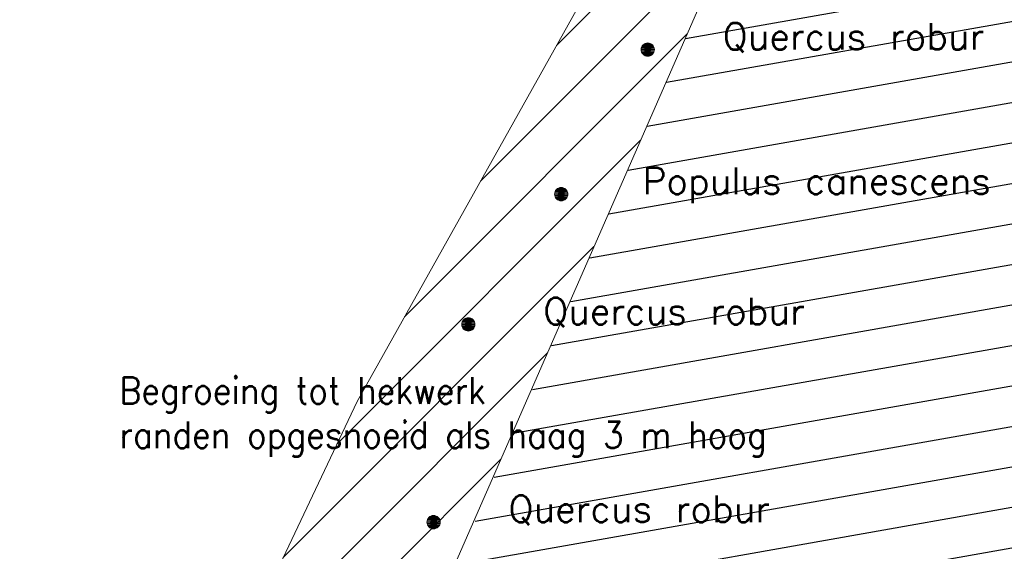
# Model space of a CAD drawing. Header units: metres. Extents: x 102852 to 106916, y 385458 to 392749.
# Tile 14 of 59: x 104744 to 104781, y 388160 to 388180. Entities that reach past the tile are written whole.
import ezdxf
from ezdxf.enums import TextEntityAlignment as Align

# ---------------------------------------------------------------- set-up
doc = ezdxf.new("R2010")
doc.units = ezdxf.units.M
for name, color, linetype, lineweight in [('0-BEPLANTING', 14, 'Continuous', 30), ('0-GRAS SPORTVELDEN', 3, 'Continuous', 30), ('_alg-maatvoering', 7, 'Continuous', 0), ('B-WE-GR-STRUIK-G', 90, 'Continuous', 13), ('Bomen', 84, 'Continuous', 0), ('Boomsoort', 10, 'Continuous', 0), ('N-WE-IE-TERREINAFSCHEIDING_KUNSTMATIG_HEKWERK-G', 6, 'Continuous', 0)]:
    doc.layers.add(name, color=color, linetype=linetype, lineweight=lineweight)
doc.styles.add('arial', font='arial.ttf')
doc.styles.add('Style-txt', font='txt.shx')

# ---------------------------------------------------------------- blocks, each defined once
blk = doc.blocks.new('MPOLYGON_305')
at = {"layer": 'Bomen', "flags": 128}
for points in [[(104767.681, 388179.068), (104767.643, 388179.037), (104767.997, 388179.037)], [(104767.724, 388179.091), (104767.681, 388179.068), (104767.959, 388179.068)], [(104767.681, 388179.068), (104767.959, 388179.068), (104767.997, 388179.037)], [(104767.771, 388179.105), (104767.724, 388179.091), (104767.916, 388179.091)], [(104767.724, 388179.091), (104767.916, 388179.091), (104767.959, 388179.068)], [(104767.82, 388179.11), (104767.771, 388179.105), (104767.869, 388179.105)], [(104767.771, 388179.105), (104767.869, 388179.105), (104767.916, 388179.091)], [(104767.575, 388178.909), (104767.57, 388178.86), (104768.07, 388178.86)], [(104767.57, 388178.86), (104767.575, 388178.811), (104768.065, 388178.811)], [(104767.57, 388178.86), (104768.07, 388178.86), (104768.065, 388178.811)], [(104767.589, 388178.956), (104767.575, 388178.909), (104768.065, 388178.909)], [(104767.575, 388178.909), (104768.065, 388178.909), (104768.07, 388178.86)], [(104767.575, 388178.811), (104767.589, 388178.764), (104768.051, 388178.764)], [(104767.575, 388178.811), (104768.065, 388178.811), (104768.051, 388178.764)], [(104767.612, 388178.999), (104767.589, 388178.956), (104768.051, 388178.956)], [(104767.589, 388178.956), (104768.051, 388178.956), (104768.065, 388178.909)], [(104767.589, 388178.764), (104767.612, 388178.721), (104768.028, 388178.721)], [(104767.589, 388178.764), (104768.051, 388178.764), (104768.028, 388178.721)], [(104767.643, 388179.037), (104767.612, 388178.999), (104768.028, 388178.999)], [(104767.612, 388178.999), (104768.028, 388178.999), (104768.051, 388178.956)], [(104767.612, 388178.721), (104767.643, 388178.683), (104767.997, 388178.683)], [(104767.612, 388178.721), (104768.028, 388178.721), (104767.997, 388178.683)], [(104767.643, 388179.037), (104767.997, 388179.037), (104768.028, 388178.999)], [(104767.643, 388178.683), (104767.681, 388178.652), (104767.959, 388178.652)], [(104767.643, 388178.683), (104767.997, 388178.683), (104767.959, 388178.652)], [(104767.681, 388178.652), (104767.724, 388178.629), (104767.916, 388178.629)], [(104767.681, 388178.652), (104767.959, 388178.652), (104767.916, 388178.629)], [(104767.724, 388178.629), (104767.771, 388178.615), (104767.869, 388178.615)], [(104767.724, 388178.629), (104767.916, 388178.629), (104767.869, 388178.615)], [(104767.771, 388178.615), (104767.869, 388178.615), (104767.82, 388178.61)]]:
    blk.add_lwpolyline(points, close=True, dxfattribs=at)
at = {"layer": 'Bomen', "color": 74, "true_color": 0x55aa00, "flags": 128}
for points in [[(104767.643, 388179.037), (104767.681, 388179.068)], [(104767.681, 388179.068), (104767.724, 388179.091)], [(104767.724, 388179.091), (104767.771, 388179.105)], [(104767.771, 388179.105), (104767.82, 388179.11)], [(104767.82, 388179.11), (104767.869, 388179.105)], [(104767.869, 388179.105), (104767.916, 388179.091)], [(104767.916, 388179.091), (104767.959, 388179.068)], [(104767.959, 388179.068), (104767.997, 388179.037)], [(104767.57, 388178.86), (104767.575, 388178.909)], [(104767.575, 388178.811), (104767.57, 388178.86)], [(104767.575, 388178.909), (104767.589, 388178.956)], [(104767.589, 388178.764), (104767.575, 388178.811)], [(104767.589, 388178.956), (104767.612, 388178.999)], [(104767.612, 388178.721), (104767.589, 388178.764)], [(104767.612, 388178.999), (104767.643, 388179.037)], [(104767.643, 388178.683), (104767.612, 388178.721)], [(104767.681, 388178.652), (104767.643, 388178.683)], [(104767.997, 388178.683), (104767.959, 388178.652)], [(104767.997, 388179.037), (104768.028, 388178.999)], [(104768.028, 388178.721), (104767.997, 388178.683)], [(104768.028, 388178.999), (104768.051, 388178.956)], [(104768.051, 388178.764), (104768.028, 388178.721)], [(104768.051, 388178.956), (104768.065, 388178.909)], [(104768.065, 388178.811), (104768.051, 388178.764)], [(104768.065, 388178.909), (104768.07, 388178.86)], [(104768.07, 388178.86), (104768.065, 388178.811)], [(104767.724, 388178.629), (104767.681, 388178.652)], [(104767.771, 388178.615), (104767.724, 388178.629)], [(104767.82, 388178.61), (104767.771, 388178.615)], [(104767.869, 388178.615), (104767.82, 388178.61)], [(104767.916, 388178.629), (104767.869, 388178.615)], [(104767.959, 388178.652), (104767.916, 388178.629)]]:
    blk.add_lwpolyline(points, dxfattribs=at)
at = {"layer": 'Bomen'}
for points in [[(104767.681, 388179.068), (104767.643, 388179.037), (104767.997, 388179.037)], [(104767.724, 388179.091), (104767.681, 388179.068), (104767.959, 388179.068)], [(104767.681, 388179.068), (104767.959, 388179.068), (104767.997, 388179.037)], [(104767.771, 388179.105), (104767.724, 388179.091), (104767.916, 388179.091)], [(104767.724, 388179.091), (104767.916, 388179.091), (104767.959, 388179.068)], [(104767.82, 388179.11), (104767.771, 388179.105), (104767.869, 388179.105)], [(104767.771, 388179.105), (104767.869, 388179.105), (104767.916, 388179.091)], [(104767.575, 388178.909), (104767.57, 388178.86), (104768.07, 388178.86)], [(104767.589, 388178.956), (104767.575, 388178.909), (104768.065, 388178.909)], [(104767.575, 388178.909), (104768.065, 388178.909), (104768.07, 388178.86)], [(104767.612, 388178.999), (104767.589, 388178.956), (104768.051, 388178.956)], [(104767.589, 388178.956), (104768.051, 388178.956), (104768.065, 388178.909)], [(104767.643, 388179.037), (104767.612, 388178.999), (104768.028, 388178.999)], [(104767.612, 388178.999), (104768.028, 388178.999), (104768.051, 388178.956)], [(104767.643, 388179.037), (104767.997, 388179.037), (104768.028, 388178.999)]]:
    blk.add_solid(points, dxfattribs=at)
at = {"layer": 'Bomen', "extrusion": (0, 0, -1)}
for points in [[(-104767.57, 388178.86), (-104767.575, 388178.811), (-104768.065, 388178.811)], [(-104767.57, 388178.86), (-104768.07, 388178.86), (-104768.065, 388178.811)], [(-104767.575, 388178.811), (-104767.589, 388178.764), (-104768.051, 388178.764)], [(-104767.575, 388178.811), (-104768.065, 388178.811), (-104768.051, 388178.764)], [(-104767.589, 388178.764), (-104767.612, 388178.721), (-104768.028, 388178.721)], [(-104767.589, 388178.764), (-104768.051, 388178.764), (-104768.028, 388178.721)], [(-104767.612, 388178.721), (-104767.643, 388178.683), (-104767.997, 388178.683)], [(-104767.612, 388178.721), (-104768.028, 388178.721), (-104767.997, 388178.683)], [(-104767.643, 388178.683), (-104767.681, 388178.652), (-104767.959, 388178.652)], [(-104767.643, 388178.683), (-104767.997, 388178.683), (-104767.959, 388178.652)], [(-104767.681, 388178.652), (-104767.724, 388178.629), (-104767.916, 388178.629)], [(-104767.681, 388178.652), (-104767.959, 388178.652), (-104767.916, 388178.629)], [(-104767.724, 388178.629), (-104767.771, 388178.615), (-104767.869, 388178.615)], [(-104767.724, 388178.629), (-104767.916, 388178.629), (-104767.869, 388178.615)], [(-104767.771, 388178.615), (-104767.869, 388178.615), (-104767.82, 388178.61)]]:
    blk.add_solid(points, dxfattribs=at)
blk = doc.blocks.new('MPOLYGON_306')
at = {"layer": 'Bomen', "flags": 128}
for points in [[(104764.33, 388173.517), (104764.316, 388173.471), (104764.806, 388173.471)], [(104764.353, 388173.561), (104764.33, 388173.517), (104764.792, 388173.517)], [(104764.33, 388173.517), (104764.792, 388173.517), (104764.806, 388173.471)], [(104764.385, 388173.599), (104764.353, 388173.561), (104764.769, 388173.561)], [(104764.353, 388173.561), (104764.769, 388173.561), (104764.792, 388173.517)], [(104764.422, 388173.63), (104764.385, 388173.599), (104764.738, 388173.599)], [(104764.385, 388173.599), (104764.738, 388173.599), (104764.769, 388173.561)], [(104764.466, 388173.653), (104764.422, 388173.63), (104764.7, 388173.63)], [(104764.422, 388173.63), (104764.7, 388173.63), (104764.738, 388173.599)], [(104764.513, 388173.667), (104764.466, 388173.653), (104764.657, 388173.653)], [(104764.466, 388173.653), (104764.657, 388173.653), (104764.7, 388173.63)], [(104764.561, 388173.672), (104764.513, 388173.667), (104764.61, 388173.667)], [(104764.513, 388173.667), (104764.61, 388173.667), (104764.657, 388173.653)], [(104764.316, 388173.471), (104764.311, 388173.422), (104764.811, 388173.422)], [(104764.311, 388173.422), (104764.316, 388173.373), (104764.806, 388173.373)], [(104764.311, 388173.422), (104764.811, 388173.422), (104764.806, 388173.373)], [(104764.316, 388173.471), (104764.806, 388173.471), (104764.811, 388173.422)], [(104764.316, 388173.373), (104764.33, 388173.326), (104764.792, 388173.326)], [(104764.316, 388173.373), (104764.806, 388173.373), (104764.792, 388173.326)], [(104764.33, 388173.326), (104764.353, 388173.283), (104764.769, 388173.283)], [(104764.33, 388173.326), (104764.792, 388173.326), (104764.769, 388173.283)], [(104764.353, 388173.283), (104764.385, 388173.245), (104764.738, 388173.245)], [(104764.353, 388173.283), (104764.769, 388173.283), (104764.738, 388173.245)], [(104764.385, 388173.245), (104764.422, 388173.214), (104764.7, 388173.214)], [(104764.385, 388173.245), (104764.738, 388173.245), (104764.7, 388173.214)], [(104764.422, 388173.214), (104764.466, 388173.191), (104764.657, 388173.191)], [(104764.422, 388173.214), (104764.7, 388173.214), (104764.657, 388173.191)], [(104764.466, 388173.191), (104764.513, 388173.177), (104764.61, 388173.177)], [(104764.466, 388173.191), (104764.657, 388173.191), (104764.61, 388173.177)], [(104764.513, 388173.177), (104764.61, 388173.177), (104764.561, 388173.172)]]:
    blk.add_lwpolyline(points, close=True, dxfattribs=at)
at = {"layer": 'Bomen', "color": 74, "true_color": 0x55aa00, "flags": 128}
for points in [[(104764.316, 388173.471), (104764.33, 388173.517)], [(104764.33, 388173.517), (104764.353, 388173.561)], [(104764.353, 388173.561), (104764.385, 388173.599)], [(104764.385, 388173.599), (104764.422, 388173.63)], [(104764.422, 388173.63), (104764.466, 388173.653)], [(104764.466, 388173.653), (104764.513, 388173.667)], [(104764.513, 388173.667), (104764.561, 388173.672)], [(104764.561, 388173.672), (104764.61, 388173.667)], [(104764.61, 388173.667), (104764.657, 388173.653)], [(104764.657, 388173.653), (104764.7, 388173.63)], [(104764.7, 388173.63), (104764.738, 388173.599)], [(104764.738, 388173.599), (104764.769, 388173.561)], [(104764.769, 388173.561), (104764.792, 388173.517)], [(104764.792, 388173.517), (104764.806, 388173.471)], [(104764.311, 388173.422), (104764.316, 388173.471)], [(104764.316, 388173.373), (104764.311, 388173.422)], [(104764.33, 388173.326), (104764.316, 388173.373)], [(104764.353, 388173.283), (104764.33, 388173.326)], [(104764.385, 388173.245), (104764.353, 388173.283)], [(104764.422, 388173.214), (104764.385, 388173.245)], [(104764.466, 388173.191), (104764.422, 388173.214)], [(104764.513, 388173.177), (104764.466, 388173.191)], [(104764.561, 388173.172), (104764.513, 388173.177)], [(104764.61, 388173.177), (104764.561, 388173.172)], [(104764.657, 388173.191), (104764.61, 388173.177)], [(104764.7, 388173.214), (104764.657, 388173.191)], [(104764.738, 388173.245), (104764.7, 388173.214)], [(104764.769, 388173.283), (104764.738, 388173.245)], [(104764.792, 388173.326), (104764.769, 388173.283)], [(104764.806, 388173.373), (104764.792, 388173.326)], [(104764.806, 388173.471), (104764.811, 388173.422)], [(104764.811, 388173.422), (104764.806, 388173.373)]]:
    blk.add_lwpolyline(points, dxfattribs=at)
at = {"layer": 'Bomen'}
for points in [[(104764.33, 388173.517), (104764.316, 388173.471), (104764.806, 388173.471)], [(104764.353, 388173.561), (104764.33, 388173.517), (104764.792, 388173.517)], [(104764.33, 388173.517), (104764.792, 388173.517), (104764.806, 388173.471)], [(104764.385, 388173.599), (104764.353, 388173.561), (104764.769, 388173.561)], [(104764.353, 388173.561), (104764.769, 388173.561), (104764.792, 388173.517)], [(104764.422, 388173.63), (104764.385, 388173.599), (104764.738, 388173.599)], [(104764.385, 388173.599), (104764.738, 388173.599), (104764.769, 388173.561)], [(104764.466, 388173.653), (104764.422, 388173.63), (104764.7, 388173.63)], [(104764.422, 388173.63), (104764.7, 388173.63), (104764.738, 388173.599)], [(104764.513, 388173.667), (104764.466, 388173.653), (104764.657, 388173.653)], [(104764.466, 388173.653), (104764.657, 388173.653), (104764.7, 388173.63)], [(104764.561, 388173.672), (104764.513, 388173.667), (104764.61, 388173.667)], [(104764.513, 388173.667), (104764.61, 388173.667), (104764.657, 388173.653)], [(104764.316, 388173.471), (104764.311, 388173.422), (104764.811, 388173.422)], [(104764.316, 388173.471), (104764.806, 388173.471), (104764.811, 388173.422)]]:
    blk.add_solid(points, dxfattribs=at)
at = {"layer": 'Bomen', "extrusion": (0, 0, -1)}
for points in [[(-104764.311, 388173.422), (-104764.316, 388173.373), (-104764.806, 388173.373)], [(-104764.311, 388173.422), (-104764.811, 388173.422), (-104764.806, 388173.373)], [(-104764.316, 388173.373), (-104764.33, 388173.326), (-104764.792, 388173.326)], [(-104764.316, 388173.373), (-104764.806, 388173.373), (-104764.792, 388173.326)], [(-104764.33, 388173.326), (-104764.353, 388173.283), (-104764.769, 388173.283)], [(-104764.33, 388173.326), (-104764.792, 388173.326), (-104764.769, 388173.283)], [(-104764.353, 388173.283), (-104764.385, 388173.245), (-104764.738, 388173.245)], [(-104764.353, 388173.283), (-104764.769, 388173.283), (-104764.738, 388173.245)], [(-104764.385, 388173.245), (-104764.422, 388173.214), (-104764.7, 388173.214)], [(-104764.385, 388173.245), (-104764.738, 388173.245), (-104764.7, 388173.214)], [(-104764.422, 388173.214), (-104764.466, 388173.191), (-104764.657, 388173.191)], [(-104764.422, 388173.214), (-104764.7, 388173.214), (-104764.657, 388173.191)], [(-104764.466, 388173.191), (-104764.513, 388173.177), (-104764.61, 388173.177)], [(-104764.466, 388173.191), (-104764.657, 388173.191), (-104764.61, 388173.177)], [(-104764.513, 388173.177), (-104764.61, 388173.177), (-104764.561, 388173.172)]]:
    blk.add_solid(points, dxfattribs=at)
blk = doc.blocks.new('MPOLYGON_307')
at = {"layer": 'Bomen', "flags": 128}
for points in [[(104760.889, 388168.699), (104760.858, 388168.662), (104761.274, 388168.662)], [(104760.927, 388168.73), (104760.889, 388168.699), (104761.242, 388168.699)], [(104760.889, 388168.699), (104761.242, 388168.699), (104761.274, 388168.662)], [(104760.97, 388168.754), (104760.927, 388168.73), (104761.205, 388168.73)], [(104760.927, 388168.73), (104761.205, 388168.73), (104761.242, 388168.699)], [(104761.017, 388168.768), (104760.97, 388168.754), (104761.161, 388168.754)], [(104760.97, 388168.754), (104761.161, 388168.754), (104761.205, 388168.73)], [(104761.066, 388168.773), (104761.017, 388168.768), (104761.114, 388168.768)], [(104761.017, 388168.768), (104761.114, 388168.768), (104761.161, 388168.754)], [(104760.821, 388168.571), (104760.816, 388168.523), (104761.316, 388168.523)], [(104760.816, 388168.523), (104760.821, 388168.474), (104761.311, 388168.474)], [(104760.816, 388168.523), (104761.316, 388168.523), (104761.311, 388168.474)], [(104760.835, 388168.618), (104760.821, 388168.571), (104761.311, 388168.571)], [(104760.821, 388168.571), (104761.311, 388168.571), (104761.316, 388168.523)], [(104760.821, 388168.474), (104760.835, 388168.427), (104761.297, 388168.427)], [(104760.821, 388168.474), (104761.311, 388168.474), (104761.297, 388168.427)], [(104760.858, 388168.662), (104760.835, 388168.618), (104761.297, 388168.618)], [(104760.835, 388168.618), (104761.297, 388168.618), (104761.311, 388168.571)], [(104760.835, 388168.427), (104760.858, 388168.384), (104761.274, 388168.384)], [(104760.835, 388168.427), (104761.297, 388168.427), (104761.274, 388168.384)], [(104760.858, 388168.662), (104761.274, 388168.662), (104761.297, 388168.618)], [(104760.858, 388168.384), (104760.889, 388168.346), (104761.242, 388168.346)], [(104760.858, 388168.384), (104761.274, 388168.384), (104761.242, 388168.346)], [(104760.889, 388168.346), (104760.927, 388168.315), (104761.205, 388168.315)], [(104760.889, 388168.346), (104761.242, 388168.346), (104761.205, 388168.315)], [(104760.927, 388168.315), (104760.97, 388168.292), (104761.161, 388168.292)], [(104760.927, 388168.315), (104761.205, 388168.315), (104761.161, 388168.292)], [(104760.97, 388168.292), (104761.017, 388168.277), (104761.114, 388168.277)], [(104760.97, 388168.292), (104761.161, 388168.292), (104761.114, 388168.277)], [(104761.017, 388168.277), (104761.114, 388168.277), (104761.066, 388168.273)]]:
    blk.add_lwpolyline(points, close=True, dxfattribs=at)
at = {"layer": 'Bomen', "color": 74, "true_color": 0x55aa00, "flags": 128}
for points in [[(104760.858, 388168.662), (104760.889, 388168.699)], [(104760.889, 388168.699), (104760.927, 388168.73)], [(104760.927, 388168.73), (104760.97, 388168.754)], [(104760.97, 388168.754), (104761.017, 388168.768)], [(104761.017, 388168.768), (104761.066, 388168.773)], [(104761.066, 388168.773), (104761.114, 388168.768)], [(104761.114, 388168.768), (104761.161, 388168.754)], [(104761.161, 388168.754), (104761.205, 388168.73)], [(104761.205, 388168.73), (104761.242, 388168.699)], [(104761.242, 388168.699), (104761.274, 388168.662)], [(104760.816, 388168.523), (104760.821, 388168.571)], [(104760.821, 388168.474), (104760.816, 388168.523)], [(104760.821, 388168.571), (104760.835, 388168.618)], [(104760.835, 388168.427), (104760.821, 388168.474)], [(104760.835, 388168.618), (104760.858, 388168.662)], [(104760.858, 388168.384), (104760.835, 388168.427)], [(104760.889, 388168.346), (104760.858, 388168.384)], [(104760.927, 388168.315), (104760.889, 388168.346)], [(104760.97, 388168.292), (104760.927, 388168.315)], [(104761.205, 388168.315), (104761.161, 388168.292)], [(104761.242, 388168.346), (104761.205, 388168.315)], [(104761.274, 388168.384), (104761.242, 388168.346)], [(104761.274, 388168.662), (104761.297, 388168.618)], [(104761.297, 388168.427), (104761.274, 388168.384)], [(104761.297, 388168.618), (104761.311, 388168.571)], [(104761.311, 388168.474), (104761.297, 388168.427)], [(104761.311, 388168.571), (104761.316, 388168.523)], [(104761.316, 388168.523), (104761.311, 388168.474)], [(104761.017, 388168.277), (104760.97, 388168.292)], [(104761.066, 388168.273), (104761.017, 388168.277)], [(104761.114, 388168.277), (104761.066, 388168.273)], [(104761.161, 388168.292), (104761.114, 388168.277)]]:
    blk.add_lwpolyline(points, dxfattribs=at)
at = {"layer": 'Bomen'}
for points in [[(104760.889, 388168.699), (104760.858, 388168.662), (104761.274, 388168.662)], [(104760.927, 388168.73), (104760.889, 388168.699), (104761.242, 388168.699)], [(104760.889, 388168.699), (104761.242, 388168.699), (104761.274, 388168.662)], [(104760.97, 388168.754), (104760.927, 388168.73), (104761.205, 388168.73)], [(104760.927, 388168.73), (104761.205, 388168.73), (104761.242, 388168.699)], [(104761.017, 388168.768), (104760.97, 388168.754), (104761.161, 388168.754)], [(104760.97, 388168.754), (104761.161, 388168.754), (104761.205, 388168.73)], [(104761.066, 388168.773), (104761.017, 388168.768), (104761.114, 388168.768)], [(104761.017, 388168.768), (104761.114, 388168.768), (104761.161, 388168.754)], [(104760.821, 388168.571), (104760.816, 388168.523), (104761.316, 388168.523)], [(104760.835, 388168.618), (104760.821, 388168.571), (104761.311, 388168.571)], [(104760.821, 388168.571), (104761.311, 388168.571), (104761.316, 388168.523)], [(104760.858, 388168.662), (104760.835, 388168.618), (104761.297, 388168.618)], [(104760.835, 388168.618), (104761.297, 388168.618), (104761.311, 388168.571)], [(104760.858, 388168.662), (104761.274, 388168.662), (104761.297, 388168.618)]]:
    blk.add_solid(points, dxfattribs=at)
at = {"layer": 'Bomen', "extrusion": (0, 0, -1)}
for points in [[(-104760.816, 388168.523), (-104760.821, 388168.474), (-104761.311, 388168.474)], [(-104760.816, 388168.523), (-104761.316, 388168.523), (-104761.311, 388168.474)], [(-104760.821, 388168.474), (-104760.835, 388168.427), (-104761.297, 388168.427)], [(-104760.821, 388168.474), (-104761.311, 388168.474), (-104761.297, 388168.427)], [(-104760.835, 388168.427), (-104760.858, 388168.384), (-104761.274, 388168.384)], [(-104760.835, 388168.427), (-104761.297, 388168.427), (-104761.274, 388168.384)], [(-104760.858, 388168.384), (-104760.889, 388168.346), (-104761.242, 388168.346)], [(-104760.858, 388168.384), (-104761.274, 388168.384), (-104761.242, 388168.346)], [(-104760.889, 388168.346), (-104760.927, 388168.315), (-104761.205, 388168.315)], [(-104760.889, 388168.346), (-104761.242, 388168.346), (-104761.205, 388168.315)], [(-104760.927, 388168.315), (-104760.97, 388168.292), (-104761.161, 388168.292)], [(-104760.927, 388168.315), (-104761.205, 388168.315), (-104761.161, 388168.292)], [(-104760.97, 388168.292), (-104761.017, 388168.277), (-104761.114, 388168.277)], [(-104760.97, 388168.292), (-104761.161, 388168.292), (-104761.114, 388168.277)], [(-104761.017, 388168.277), (-104761.114, 388168.277), (-104761.066, 388168.273)]]:
    blk.add_solid(points, dxfattribs=at)
blk = doc.blocks.new('MPOLYGON_308')
at = {"layer": 'Bomen', "flags": 128}
for points in [[(104759.581, 388161.262), (104759.549, 388161.224), (104759.965, 388161.224)], [(104759.618, 388161.293), (104759.581, 388161.262), (104759.934, 388161.262)], [(104759.581, 388161.262), (104759.934, 388161.262), (104759.965, 388161.224)], [(104759.662, 388161.316), (104759.618, 388161.293), (104759.896, 388161.293)], [(104759.618, 388161.293), (104759.896, 388161.293), (104759.934, 388161.262)], [(104759.709, 388161.331), (104759.662, 388161.316), (104759.853, 388161.316)], [(104759.662, 388161.316), (104759.853, 388161.316), (104759.896, 388161.293)], [(104759.757, 388161.335), (104759.709, 388161.331), (104759.806, 388161.331)], [(104759.709, 388161.331), (104759.806, 388161.331), (104759.853, 388161.316)], [(104759.512, 388161.134), (104759.507, 388161.085), (104760.007, 388161.085)], [(104759.507, 388161.085), (104759.512, 388161.037), (104760.002, 388161.037)], [(104759.507, 388161.085), (104760.007, 388161.085), (104760.002, 388161.037)], [(104759.526, 388161.181), (104759.512, 388161.134), (104760.002, 388161.134)], [(104759.512, 388161.134), (104760.002, 388161.134), (104760.007, 388161.085)], [(104759.512, 388161.037), (104759.526, 388160.99), (104759.988, 388160.99)], [(104759.512, 388161.037), (104760.002, 388161.037), (104759.988, 388160.99)], [(104759.549, 388161.224), (104759.526, 388161.181), (104759.988, 388161.181)], [(104759.526, 388161.181), (104759.988, 388161.181), (104760.002, 388161.134)], [(104759.526, 388160.99), (104759.549, 388160.946), (104759.965, 388160.946)], [(104759.526, 388160.99), (104759.988, 388160.99), (104759.965, 388160.946)], [(104759.549, 388161.224), (104759.965, 388161.224), (104759.988, 388161.181)], [(104759.549, 388160.946), (104759.581, 388160.909), (104759.934, 388160.909)], [(104759.549, 388160.946), (104759.965, 388160.946), (104759.934, 388160.909)], [(104759.581, 388160.909), (104759.618, 388160.878), (104759.896, 388160.878)], [(104759.581, 388160.909), (104759.934, 388160.909), (104759.896, 388160.878)], [(104759.618, 388160.878), (104759.662, 388160.854), (104759.853, 388160.854)], [(104759.618, 388160.878), (104759.896, 388160.878), (104759.853, 388160.854)], [(104759.662, 388160.854), (104759.709, 388160.84), (104759.806, 388160.84)], [(104759.662, 388160.854), (104759.853, 388160.854), (104759.806, 388160.84)], [(104759.709, 388160.84), (104759.806, 388160.84), (104759.757, 388160.835)]]:
    blk.add_lwpolyline(points, close=True, dxfattribs=at)
at = {"layer": 'Bomen', "color": 74, "true_color": 0x55aa00, "flags": 128}
for points in [[(104759.549, 388161.224), (104759.581, 388161.262)], [(104759.581, 388161.262), (104759.618, 388161.293)], [(104759.618, 388161.293), (104759.662, 388161.316)], [(104759.662, 388161.316), (104759.709, 388161.331)], [(104759.709, 388161.331), (104759.757, 388161.335)], [(104759.757, 388161.335), (104759.806, 388161.331)], [(104759.806, 388161.331), (104759.853, 388161.316)], [(104759.853, 388161.316), (104759.896, 388161.293)], [(104759.896, 388161.293), (104759.934, 388161.262)], [(104759.934, 388161.262), (104759.965, 388161.224)], [(104759.507, 388161.085), (104759.512, 388161.134)], [(104759.512, 388161.037), (104759.507, 388161.085)], [(104759.512, 388161.134), (104759.526, 388161.181)], [(104759.526, 388160.99), (104759.512, 388161.037)], [(104759.526, 388161.181), (104759.549, 388161.224)], [(104759.549, 388160.946), (104759.526, 388160.99)], [(104759.581, 388160.909), (104759.549, 388160.946)], [(104759.618, 388160.878), (104759.581, 388160.909)], [(104759.934, 388160.909), (104759.896, 388160.878)], [(104759.965, 388160.946), (104759.934, 388160.909)], [(104759.965, 388161.224), (104759.988, 388161.181)], [(104759.988, 388160.99), (104759.965, 388160.946)], [(104759.988, 388161.181), (104760.002, 388161.134)], [(104760.002, 388161.037), (104759.988, 388160.99)], [(104760.002, 388161.134), (104760.007, 388161.085)], [(104760.007, 388161.085), (104760.002, 388161.037)], [(104759.662, 388160.854), (104759.618, 388160.878)], [(104759.709, 388160.84), (104759.662, 388160.854)], [(104759.757, 388160.835), (104759.709, 388160.84)], [(104759.806, 388160.84), (104759.757, 388160.835)], [(104759.853, 388160.854), (104759.806, 388160.84)], [(104759.896, 388160.878), (104759.853, 388160.854)]]:
    blk.add_lwpolyline(points, dxfattribs=at)
at = {"layer": 'Bomen'}
for points in [[(104759.581, 388161.262), (104759.549, 388161.224), (104759.965, 388161.224)], [(104759.618, 388161.293), (104759.581, 388161.262), (104759.934, 388161.262)], [(104759.581, 388161.262), (104759.934, 388161.262), (104759.965, 388161.224)], [(104759.662, 388161.316), (104759.618, 388161.293), (104759.896, 388161.293)], [(104759.618, 388161.293), (104759.896, 388161.293), (104759.934, 388161.262)], [(104759.709, 388161.331), (104759.662, 388161.316), (104759.853, 388161.316)], [(104759.662, 388161.316), (104759.853, 388161.316), (104759.896, 388161.293)], [(104759.757, 388161.335), (104759.709, 388161.331), (104759.806, 388161.331)], [(104759.709, 388161.331), (104759.806, 388161.331), (104759.853, 388161.316)], [(104759.512, 388161.134), (104759.507, 388161.085), (104760.007, 388161.085)], [(104759.526, 388161.181), (104759.512, 388161.134), (104760.002, 388161.134)], [(104759.512, 388161.134), (104760.002, 388161.134), (104760.007, 388161.085)], [(104759.549, 388161.224), (104759.526, 388161.181), (104759.988, 388161.181)], [(104759.526, 388161.181), (104759.988, 388161.181), (104760.002, 388161.134)], [(104759.549, 388161.224), (104759.965, 388161.224), (104759.988, 388161.181)]]:
    blk.add_solid(points, dxfattribs=at)
at = {"layer": 'Bomen', "extrusion": (0, 0, -1)}
for points in [[(-104759.507, 388161.085), (-104759.512, 388161.037), (-104760.002, 388161.037)], [(-104759.507, 388161.085), (-104760.007, 388161.085), (-104760.002, 388161.037)], [(-104759.512, 388161.037), (-104759.526, 388160.99), (-104759.988, 388160.99)], [(-104759.512, 388161.037), (-104760.002, 388161.037), (-104759.988, 388160.99)], [(-104759.526, 388160.99), (-104759.549, 388160.946), (-104759.965, 388160.946)], [(-104759.526, 388160.99), (-104759.988, 388160.99), (-104759.965, 388160.946)], [(-104759.549, 388160.946), (-104759.581, 388160.909), (-104759.934, 388160.909)], [(-104759.549, 388160.946), (-104759.965, 388160.946), (-104759.934, 388160.909)], [(-104759.581, 388160.909), (-104759.618, 388160.878), (-104759.896, 388160.878)], [(-104759.581, 388160.909), (-104759.934, 388160.909), (-104759.896, 388160.878)], [(-104759.618, 388160.878), (-104759.662, 388160.854), (-104759.853, 388160.854)], [(-104759.618, 388160.878), (-104759.896, 388160.878), (-104759.853, 388160.854)], [(-104759.662, 388160.854), (-104759.709, 388160.84), (-104759.806, 388160.84)], [(-104759.662, 388160.854), (-104759.853, 388160.854), (-104759.806, 388160.84)], [(-104759.709, 388160.84), (-104759.806, 388160.84), (-104759.757, 388160.835)]]:
    blk.add_solid(points, dxfattribs=at)

msp = doc.modelspace()

# ---------------------------------------------------------------- hatches: boundary and pattern name
at = {"layer": '0-BEPLANTING', "ltscale": 0.2}
h = msp.add_hatch(dxfattribs=at)
h.set_pattern_fill('ANSI31', color=256, scale=0.1, pattern_type=2)
h.set_pattern_definition([(45, (0, 0), (-1.122532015, 1.122532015), [])])
h.paths.add_polyline_path([(104756.061, 388149.255), (104772.452, 388186.635), (104770.991, 388190.278), (104765.813, 388181.578), (104756.879, 388165.625), (104748.388, 388147.694), (104744.305, 388139.441), (104744.179, 388137.425), (104748.207, 388132.687), (104779.509, 388110.364), (104819.499, 388079.894), (104841.893, 388065.736), (104865.992, 388047.75), (104883.867, 388034.454), (104885.839, 388036.683), (104878.954, 388042.122), (104849.673, 388065.807), (104846.642, 388068.678), (104828.04, 388085.226), (104813.14, 388098.382), (104795.78, 388113.676), (104789.967, 388118.795), (104781.29, 388126.529), (104755.997, 388149.117)])
at = {"layer": '0-GRAS SPORTVELDEN'}
h = msp.add_hatch(dxfattribs=at)
h.set_pattern_fill('HATCH', color=256, scale=0.1, style=0, pattern_type=2)
h.set_pattern_definition([(10, (104855.1661, 388267.5408), (-0.260472, 1.477212), [])])
h.paths.add_polyline_path([(104897.532, 388253.754), (104861.969, 388284.54), (104859.776, 388286.427), (104832.147, 388254.814), (104808.222, 388227.561), (104772.452, 388186.635), (104756.052, 388149.067), (104785.14, 388123.098), (104812.751, 388155.589), (104830.706, 388175.165), (104844.226, 388192.198), (104868.79, 388218.169), (104896.676, 388250.244), (104897.116, 388251.288), (104897.555, 388252.332)])

# ---------------------------------------------------------------- linework, layer by layer
at = {"layer": 'B-WE-GR-STRUIK-G', "flags": 128}
msp.add_lwpolyline([(104748.207, 388132.687), (104744.179, 388137.425), (104744.305, 388139.441), (104748.388, 388147.694), (104756.879, 388165.625), (104765.813, 388181.578), (104770.991, 388190.278), (104781.751, 388202.889), (104801.029, 388224.864), (104824.573, 388250.432), (104837.038, 388265.339), (104848.149, 388279.703), (104853.458, 388287.129), (104867.665, 388309.754)], dxfattribs=at)
at = {"layer": 'N-WE-IE-TERREINAFSCHEIDING_KUNSTMATIG_HEKWERK-G', "flags": 128}
msp.add_lwpolyline([(104752.054, 388140.646), (104756.061, 388149.255), (104772.452, 388186.635), (104772.811, 388187.175), (104807.781, 388227.048), (104808.222, 388227.561), (104831.7, 388254.318), (104832.147, 388254.814), (104859.776, 388286.427)], dxfattribs=at)

# ---------------------------------------------------------------- block references
at = {"layer": 'Bomen', "rotation": 360}
for name in ['MPOLYGON_305', 'MPOLYGON_306', 'MPOLYGON_307', 'MPOLYGON_308']:
    msp.add_blockref(name, (0, 0, 0.134), dxfattribs=at)

# ---------------------------------------------------------------- texts
at = {"layer": '_alg-maatvoering', "insert": (104747.934, 388166.537), "char_height": 1, "attachment_point": 1, "style": 'arial'}
msp.add_mtext('\\FSTANDARD;Begroeing tot hekwerk\\Pranden opgesnoeid als haag 3 m hoog', dxfattribs=at)
at = {"layer": 'Boomsoort', "color": 7, "style": 'Style-txt'}
for s, p in [('Quercus robur', (104780.487, 388178.86, 0.134)), ('Populus canescens', (104780.728, 388173.422, 0.134)), ('Quercus robur', (104773.732, 388168.523, 0.134)), ('Quercus robur', (104772.424, 388161.085, 0.134))]:
    msp.add_text(s, height=1, dxfattribs=at).set_placement(p, align=Align.RIGHT)

doc.saveas('drawing.dxf')
